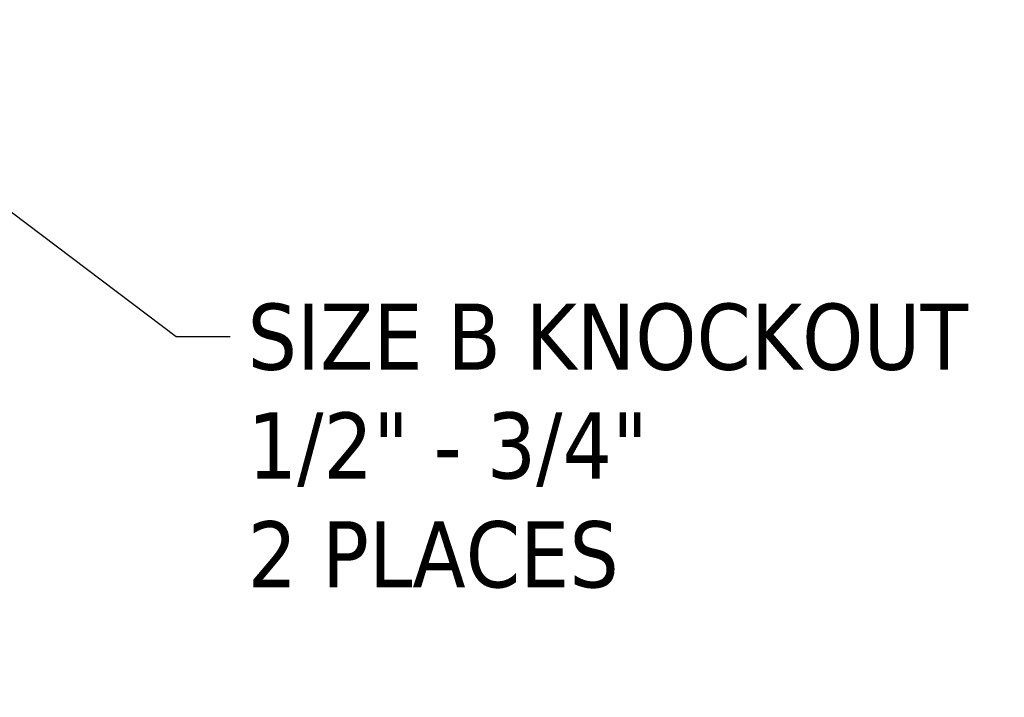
# Model space of a CAD drawing. Header units: inches. Extents: x 0 to 136, y 2 to 86.
# Tile 52 of 71: x 79.28 to 86.44, y 68.26 to 73.18. Entities that reach past the tile are written whole.
import ezdxf

# ---------------------------------------------------------------- set-up
doc = ezdxf.new("R2010")
doc.units = ezdxf.units.IN
doc.header["$LTSCALE"] = 4
doc.header["$MEASUREMENT"] = 0
doc.layers.add('Symbol (ANSI)', color=7, linetype='Continuous', lineweight=25)
doc.styles.add('Note Text (ANSI)', font='tahoma.ttf')
doc.dimstyles.new('Default (ANSI)$7', dxfattribs={"dimscale": 4, "dimtxt": 0.12, "dimasz": 0.098425, "dimexe": 0.125, "dimexo": 0.0625, "dimgap": 0.031496, "dimtad": 0, "dimtih": 1, "dimtoh": 1, "dimrnd": 1e-08, "dimzin": 4, "dimdsep": 46, "dimtxsty": 'Note Text (ANSI)', "dimcen": 0.09, "dimdle": 0.393701, "dimclrd": 256, "dimclre": 256, "dimclrt": 256, "dimadec": 0, "dimazin": 1, "dimtfac": 1, "dimtofl": 0, "dimtmove": 0, "dimatfit": 3, "dimfxl": 1, "dimtolj": 1, "dimtzin": 4, "dimlwd": -1, "dimlwe": -1, "dimarcsym": 0})

msp = doc.modelspace()

# ---------------------------------------------------------------- texts
at = {"layer": 'Symbol (ANSI)', "insert": (80.9385, 71.1197), "char_height": 0.48, "width": 5.521167, "attachment_point": 1, "line_spacing_factor": 0.987884, "style": 'Note Text (ANSI)'}
msp.add_mtext('\\fTahoma|b0|i0;SIZE B KNOCKOUT\\P\\fTahoma|b0|i0;1/2" - 3/4"\\P\\fTahoma|b0|i0;2 PLACES', dxfattribs=at)

# ---------------------------------------------------------------- leaders
at = {"layer": 'Symbol (ANSI)', "annotation_type": 0, "has_hookline": 1, "hookline_direction": 0, "text_width": 5.497}
msp.add_leader([(77.3712, 73.1821), (80.4188, 70.8797), (80.8125, 70.8797)], dimstyle='Default (ANSI)$7', override={"dimtad": 0}, dxfattribs=at)

doc.saveas('drawing.dxf')
